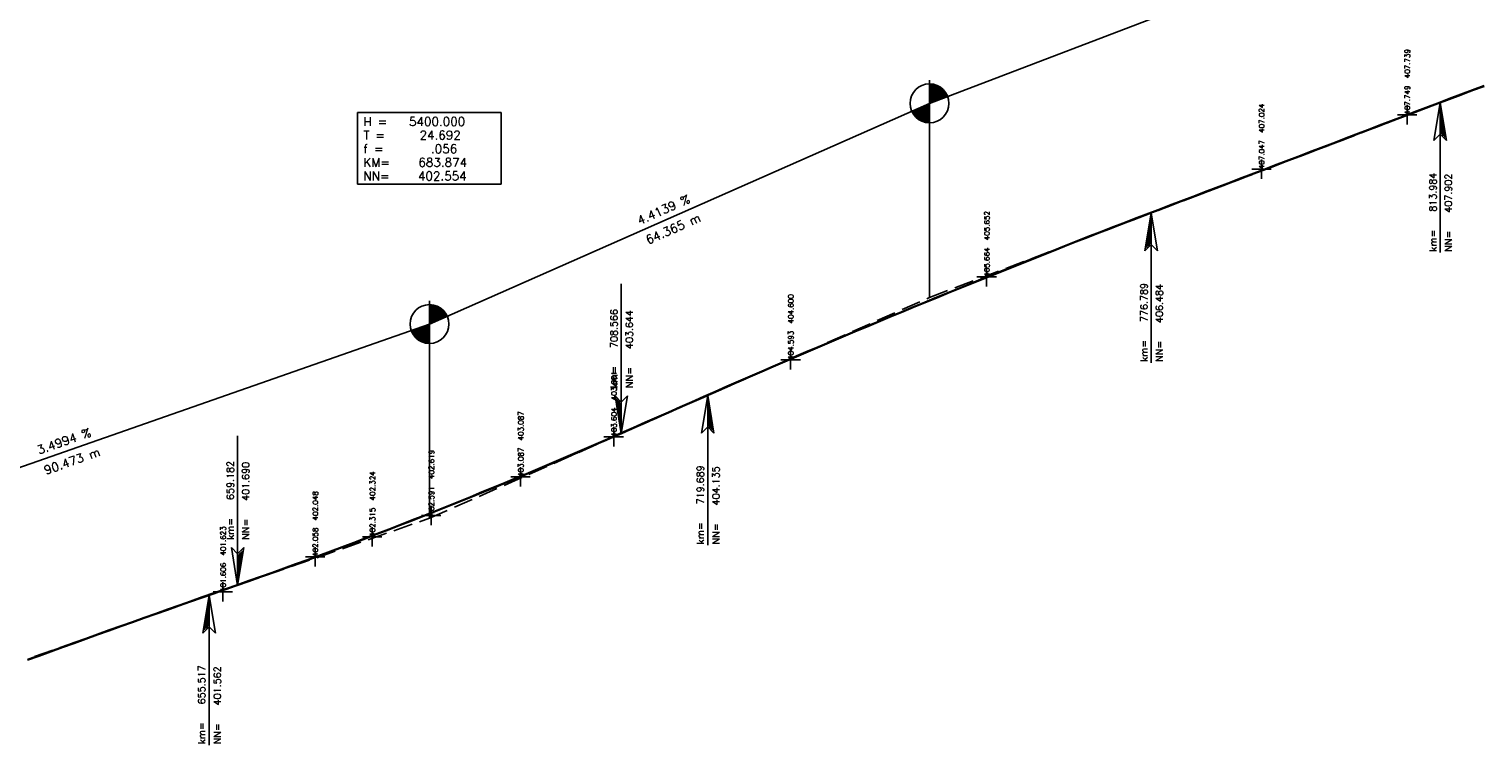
# Model space of a CAD drawing. Extents: x -17 to 189, y -4 to 76.
# Tile 6 of 14: x 49 to 86, y 30 to 49. Entities that reach past the tile are written whole.
import ezdxf

# ---------------------------------------------------------------- set-up
doc = ezdxf.new("R2010")
doc.units = 0
for name, color, linetype in [('99', 7, 'CONTINUOUS'), ('996', 7, 'CONTINUOUS'), ('999', 7, 'CONTINUOUS')]:
    doc.layers.add(name, color=color, linetype=linetype)
doc.styles.add('Schrift1', font='simplex')
doc.styles.add('Schrift3', font='romans')

# ---------------------------------------------------------------- blocks, each defined once
blk = doc.blocks.new('M4')
for p, q in [((-0.5, 0), (0.5, 0)), ((0, -0.5), (0, 0.5))]:
    blk.add_line(p, q)

msp = doc.modelspace()

# ---------------------------------------------------------------- linework, layer by layer
at = {"layer": '99', "color": 2, "linetype": 'CONTINUOUS'}
for centre in [(72.12, 46.69), (59.247, 41.008)]:
    msp.add_circle(centre, 0.5, dxfattribs=at)
at = {"layer": '996', "color": 2, "linetype": 'CONTINUOUS'}
for p, q in [((95.746, 55.698), (72.12, 46.69)), ((72.12, 41.69), (72.12, 47.29)), ((85.2, 46.697), (85.5, 46.811)), ((85.2, 46.677), (85.5, 46.791)), ((85.202, 46.678), (85.669, 46.856)), ((85.5, 46.811), (85.8, 46.924)), ((85.5, 46.791), (85.8, 46.904)), ((85.8, 46.924), (86.1, 47.037)), ((85.8, 46.904), (86.1, 47.017)), ((85.856, 46.927), (86.323, 47.105)), ((86.1, 47.037), (86.4, 47.148)), ((86.1, 47.017), (86.4, 47.128)), ((57.397, 44.608), (57.397, 46.458)), ((57.397, 46.458), (61.097, 46.458)), ((72.12, 46.69), (59.247, 41.008)), ((61.097, 46.458), (61.097, 44.608)), ((84.3, 46.354), (84.6, 46.468)), ((84.3, 46.334), (84.6, 46.448)), ((84.548, 46.428), (85.015, 46.607)), ((84.6, 46.468), (84.9, 46.583)), ((84.6, 46.448), (84.9, 46.563)), ((84.9, 46.583), (85.2, 46.697)), ((84.9, 46.563), (85.2, 46.677)), ((85.269, 46.704), (85.107, 45.732)), ((85.431, 45.732), (85.269, 46.704)), ((85.269, 46.704), (85.269, 42.851)), ((85.296, 45.907), (85.291, 46.461)), ((85.291, 46.461), (85.323, 46.272)), ((83.24, 45.93), (83.707, 46.108)), ((83.4, 46.011), (83.7, 46.125)), ((83.4, 45.991), (83.7, 46.105)), ((83.7, 46.125), (84, 46.24)), ((83.7, 46.105), (84, 46.22)), ((83.894, 46.179), (84.361, 46.357)), ((84, 46.24), (84.3, 46.354)), ((84, 46.22), (84.3, 46.334)), ((85.323, 46.272), (85.323, 45.88)), ((85.35, 45.853), (85.342, 46.137)), ((85.342, 46.137), (85.386, 45.813)), ((82.2, 45.553), (82.5, 45.668)), ((82.5, 45.668), (82.8, 45.782)), ((82.5, 45.648), (82.8, 45.762)), ((82.585, 45.68), (83.053, 45.858)), ((82.8, 45.782), (83.1, 45.896)), ((82.8, 45.762), (83.1, 45.876)), ((83.1, 45.896), (83.4, 46.011)), ((83.1, 45.876), (83.4, 45.991)), ((85.107, 45.732), (85.269, 45.894)), ((85.269, 45.894), (85.431, 45.732)), ((85.323, 45.88), (85.35, 45.853)), ((81.277, 45.181), (81.745, 45.36)), ((81.3, 45.21), (81.6, 45.324)), ((81.3, 45.19), (81.6, 45.304)), ((81.6, 45.324), (81.9, 45.439)), ((81.6, 45.304), (81.9, 45.419)), ((81.9, 45.439), (82.2, 45.553)), ((81.9, 45.419), (82.2, 45.533)), ((81.931, 45.431), (82.399, 45.609)), ((82.2, 45.533), (82.5, 45.648)), ((80.4, 44.867), (80.7, 44.981)), ((80.4, 44.847), (80.7, 44.961)), ((80.623, 44.932), (81.09, 45.11)), ((80.7, 44.981), (81, 45.096)), ((80.7, 44.961), (81, 45.076)), ((81, 45.096), (81.3, 45.21)), ((81, 45.076), (81.3, 45.19)), ((61.097, 44.608), (57.397, 44.608)), ((79.315, 44.433), (79.782, 44.611)), ((79.5, 44.524), (79.8, 44.638)), ((79.5, 44.504), (79.8, 44.618)), ((79.8, 44.638), (80.1, 44.752)), ((79.8, 44.618), (80.1, 44.732)), ((79.969, 44.683), (80.436, 44.861)), ((80.1, 44.752), (80.4, 44.867)), ((80.1, 44.732), (80.4, 44.847)), ((78.3, 44.066), (78.6, 44.181)), ((78.6, 44.181), (78.9, 44.295)), ((78.6, 44.161), (78.9, 44.275)), ((78.661, 44.184), (79.128, 44.362)), ((78.9, 44.295), (79.2, 44.409)), ((78.9, 44.275), (79.2, 44.389)), ((79.2, 44.409), (79.5, 44.524)), ((79.2, 44.389), (79.5, 44.504)), ((77.353, 43.685), (77.82, 43.863)), ((77.4, 43.723), (77.7, 43.837)), ((77.4, 43.703), (77.7, 43.817)), ((77.83, 43.867), (77.668, 42.895)), ((77.7, 43.837), (78, 43.952)), ((77.7, 43.817), (78, 43.932)), ((77.992, 42.895), (77.83, 43.867)), ((77.83, 43.867), (77.83, 40.014)), ((78, 43.952), (78.3, 44.066)), ((78, 43.932), (78.3, 44.046)), ((78.007, 43.935), (78.474, 44.113)), ((78.3, 44.046), (78.6, 44.161)), ((76.5, 43.375), (76.8, 43.491)), ((76.5, 43.355), (76.8, 43.471)), ((76.699, 43.436), (77.166, 43.614)), ((76.8, 43.491), (77.1, 43.607)), ((76.8, 43.471), (77.1, 43.587)), ((77.1, 43.607), (77.4, 43.723)), ((77.1, 43.587), (77.4, 43.703)), ((77.809, 43.624), (77.776, 43.435)), ((77.776, 43.435), (77.776, 43.044)), ((77.803, 43.071), (77.809, 43.624)), ((75.391, 42.937), (75.858, 43.115)), ((75.6, 43.024), (75.9, 43.141)), ((75.6, 43.004), (75.9, 43.121)), ((75.9, 43.141), (76.2, 43.258)), ((75.9, 43.121), (76.2, 43.238)), ((76.045, 43.186), (76.512, 43.364)), ((76.2, 43.258), (76.5, 43.375)), ((76.2, 43.238), (76.5, 43.355)), ((77.668, 42.895), (77.83, 43.057)), ((77.757, 43.3), (77.714, 42.976)), ((77.749, 43.017), (77.757, 43.3)), ((77.776, 43.044), (77.749, 43.017)), ((77.83, 43.057), (77.992, 42.895)), ((74.4, 42.548), (74.7, 42.668)), ((74.7, 42.668), (75, 42.787)), ((74.7, 42.648), (75, 42.767)), ((74.737, 42.688), (75.204, 42.866)), ((75, 42.787), (75.3, 42.905)), ((75, 42.767), (75.3, 42.885)), ((75.3, 42.905), (75.6, 43.024)), ((75.3, 42.885), (75.6, 43.004)), ((73.429, 42.189), (73.896, 42.367)), ((73.5, 42.187), (73.8, 42.308)), ((73.8, 42.308), (74.1, 42.428)), ((73.8, 42.288), (74.1, 42.408)), ((74.083, 42.438), (74.55, 42.616)), ((74.1, 42.428), (74.4, 42.548)), ((74.1, 42.408), (74.4, 42.528)), ((74.4, 42.528), (74.7, 42.648)), ((64.186, 38.188), (64.186, 42.041)), ((72.6, 41.821), (72.9, 41.943)), ((72.6, 41.801), (72.9, 41.923)), ((72.774, 41.939), (73.242, 42.118)), ((72.9, 41.943), (73.2, 42.065)), ((72.9, 41.923), (73.2, 42.045)), ((73.2, 42.065), (73.5, 42.187)), ((73.2, 42.045), (73.5, 42.167)), ((73.5, 42.167), (73.8, 42.288)), ((59.247, 36.008), (59.247, 41.608)), ((71.415, 41.379), (71.872, 41.58)), ((71.7, 41.451), (72, 41.575)), ((71.7, 41.431), (72, 41.555)), ((72, 41.575), (72.3, 41.698)), ((72, 41.555), (72.3, 41.678)), ((72.055, 41.661), (72.12, 41.69)), ((72.12, 41.69), (72.588, 41.868)), ((72.3, 41.698), (72.6, 41.821)), ((72.3, 41.678), (72.6, 41.801)), ((70.774, 41.096), (71.232, 41.298)), ((70.8, 41.076), (71.1, 41.202)), ((70.8, 41.056), (71.1, 41.182)), ((71.1, 41.202), (71.4, 41.327)), ((71.1, 41.182), (71.4, 41.307)), ((71.4, 41.327), (71.7, 41.451)), ((71.4, 41.307), (71.7, 41.431)), ((59.247, 41.008), (41.153, 34.676)), ((69.9, 40.698), (70.2, 40.825)), ((69.9, 40.678), (70.2, 40.805)), ((70.134, 40.813), (70.591, 41.015)), ((70.2, 40.825), (70.5, 40.951)), ((70.2, 40.805), (70.5, 40.931)), ((70.5, 40.951), (70.8, 41.076)), ((70.5, 40.931), (70.8, 41.056)), ((68.853, 40.248), (69.311, 40.45)), ((69, 40.315), (69.3, 40.443)), ((69, 40.295), (69.3, 40.423)), ((69.3, 40.443), (69.6, 40.571)), ((69.3, 40.423), (69.6, 40.551)), ((69.494, 40.531), (69.951, 40.732)), ((69.6, 40.571), (69.9, 40.698)), ((69.6, 40.551), (69.9, 40.678)), ((68.1, 39.928), (68.4, 40.057)), ((68.213, 39.965), (68.67, 40.167)), ((68.4, 40.057), (68.7, 40.186)), ((68.4, 40.037), (68.7, 40.166)), ((68.7, 40.186), (69, 40.315)), ((68.7, 40.166), (69, 40.295)), ((67.5, 39.667), (67.8, 39.798)), ((67.5, 39.647), (67.8, 39.778)), ((67.572, 39.683), (68.03, 39.884)), ((67.8, 39.798), (68.1, 39.928)), ((67.8, 39.778), (68.1, 39.908)), ((68.1, 39.908), (68.4, 40.037)), ((66.292, 39.117), (66.749, 39.319)), ((66.6, 39.273), (66.9, 39.405)), ((66.6, 39.253), (66.9, 39.385)), ((66.9, 39.405), (67.2, 39.537)), ((66.9, 39.385), (67.2, 39.517)), ((66.932, 39.4), (67.39, 39.602)), ((67.2, 39.537), (67.5, 39.667)), ((67.2, 39.517), (67.5, 39.647)), ((64.186, 38.998), (64.024, 39.16)), ((64.024, 39.16), (64.186, 38.188)), ((64.113, 38.755), (64.07, 39.079)), ((64.132, 39.011), (64.105, 39.038)), ((64.105, 39.038), (64.113, 38.755)), ((64.132, 38.62), (64.132, 39.011)), ((64.159, 38.984), (64.164, 38.431)), ((64.186, 38.188), (64.348, 39.16)), ((64.348, 39.16), (64.186, 38.998)), ((65.651, 38.835), (66.109, 39.037)), ((65.7, 38.876), (66, 39.009)), ((65.7, 38.856), (66, 38.989)), ((66, 39.009), (66.3, 39.141)), ((66, 38.989), (66.3, 39.121)), ((66.41, 39.17), (66.248, 38.198)), ((66.3, 39.141), (66.6, 39.273)), ((66.3, 39.121), (66.6, 39.253)), ((66.572, 38.198), (66.41, 39.17)), ((66.41, 39.17), (66.41, 35.317)), ((66.437, 38.373), (66.432, 38.927)), ((66.432, 38.927), (66.464, 38.738)), ((64.164, 38.431), (64.132, 38.62)), ((64.8, 38.479), (65.1, 38.611)), ((64.8, 38.459), (65.1, 38.591)), ((65.011, 38.552), (65.468, 38.754)), ((65.1, 38.611), (65.4, 38.744)), ((65.1, 38.591), (65.4, 38.724)), ((65.4, 38.744), (65.7, 38.876)), ((65.4, 38.724), (65.7, 38.856)), ((66.464, 38.738), (66.464, 38.346)), ((66.491, 38.319), (66.483, 38.603)), ((66.483, 38.603), (66.527, 38.279)), ((63.73, 37.987), (64.188, 38.189)), ((63.9, 38.082), (64.2, 38.214)), ((63.9, 38.062), (64.2, 38.194)), ((64.2, 38.214), (64.5, 38.346)), ((64.2, 38.194), (64.5, 38.326)), ((64.371, 38.269), (64.828, 38.471)), ((64.5, 38.346), (64.8, 38.479)), ((64.5, 38.326), (64.8, 38.459)), ((66.248, 38.198), (66.41, 38.36)), ((66.41, 38.36), (66.572, 38.198)), ((66.464, 38.346), (66.491, 38.319)), ((54.309, 34.28), (54.309, 38.133)), ((63, 37.691), (63.3, 37.82)), ((63.09, 37.704), (63.547, 37.906)), ((63.3, 37.82), (63.6, 37.951)), ((63.3, 37.8), (63.6, 37.931)), ((63.6, 37.951), (63.9, 38.082)), ((63.6, 37.931), (63.9, 38.062)), ((62.1, 37.307), (62.4, 37.434)), ((62.4, 37.434), (62.7, 37.562)), ((62.4, 37.414), (62.7, 37.542)), ((62.449, 37.421), (62.907, 37.623)), ((62.7, 37.562), (63, 37.691)), ((62.7, 37.542), (63, 37.671)), ((63, 37.671), (63.3, 37.8)), ((61.169, 36.856), (61.626, 37.058)), ((61.2, 36.931), (61.5, 37.056)), ((61.5, 37.056), (61.8, 37.181)), ((61.5, 37.036), (61.8, 37.161)), ((61.8, 37.181), (62.1, 37.307)), ((61.8, 37.161), (62.1, 37.287)), ((61.809, 37.139), (62.266, 37.341)), ((62.1, 37.287), (62.4, 37.414)), ((60.3, 36.563), (60.6, 36.685)), ((60.528, 36.573), (60.986, 36.775)), ((60.6, 36.685), (60.9, 36.807)), ((60.6, 36.665), (60.9, 36.787)), ((60.9, 36.807), (61.2, 36.931)), ((60.9, 36.787), (61.2, 36.911)), ((61.2, 36.911), (61.5, 37.036)), ((59.4, 36.201), (59.7, 36.321)), ((59.7, 36.321), (60, 36.441)), ((59.7, 36.301), (60, 36.421)), ((59.888, 36.291), (60.345, 36.493)), ((60, 36.441), (60.3, 36.563)), ((60, 36.421), (60.3, 36.543)), ((60.3, 36.543), (60.6, 36.665)), ((58.5, 35.848), (58.8, 35.965)), ((58.5, 35.828), (58.8, 35.945)), ((58.8, 35.965), (59.1, 36.083)), ((58.8, 35.945), (59.1, 36.063)), ((58.992, 35.919), (59.247, 36.008)), ((59.1, 36.083), (59.4, 36.201)), ((59.1, 36.063), (59.4, 36.181)), ((59.247, 36.008), (59.705, 36.21)), ((59.4, 36.181), (59.7, 36.301)), ((57.6, 35.502), (57.9, 35.616)), ((57.6, 35.482), (57.9, 35.596)), ((57.671, 35.456), (58.143, 35.621)), ((57.9, 35.616), (58.2, 35.732)), ((57.9, 35.596), (58.2, 35.712)), ((58.2, 35.732), (58.5, 35.848)), ((58.2, 35.712), (58.5, 35.828)), ((58.331, 35.687), (58.803, 35.853)), ((54.309, 35.09), (54.147, 35.252)), ((54.147, 35.252), (54.309, 34.28)), ((54.309, 34.28), (54.471, 35.252)), ((54.471, 35.252), (54.309, 35.09)), ((56.7, 35.163), (57, 35.275)), ((56.7, 35.143), (57, 35.255)), ((57, 35.275), (57.3, 35.388)), ((57, 35.255), (57.3, 35.368)), ((57.01, 35.225), (57.482, 35.39)), ((57.3, 35.388), (57.6, 35.502)), ((57.3, 35.368), (57.6, 35.482)), ((54.336, 35.076), (54.331, 34.523)), ((54.363, 35.103), (54.39, 35.13)), ((54.363, 34.712), (54.363, 35.103)), ((54.382, 34.847), (54.425, 35.171)), ((54.39, 35.13), (54.382, 34.847)), ((55.5, 34.723), (55.8, 34.832)), ((55.5, 34.703), (55.8, 34.812)), ((55.688, 34.763), (56.16, 34.928)), ((55.8, 34.832), (56.1, 34.941)), ((55.8, 34.812), (56.1, 34.921)), ((56.1, 34.941), (56.4, 35.052)), ((56.1, 34.921), (56.4, 35.032)), ((56.349, 34.994), (56.821, 35.159)), ((56.4, 35.052), (56.7, 35.163)), ((56.4, 35.032), (56.7, 35.143)), ((54.331, 34.523), (54.363, 34.712)), ((54.367, 34.3), (54.839, 34.465)), ((54.6, 34.402), (54.9, 34.508)), ((54.6, 34.382), (54.9, 34.488)), ((54.9, 34.508), (55.2, 34.615)), ((54.9, 34.488), (55.2, 34.595)), ((55.028, 34.531), (55.5, 34.697)), ((55.2, 34.615), (55.5, 34.723)), ((55.2, 34.595), (55.5, 34.703)), ((53.4, 33.982), (53.7, 34.087)), ((53.4, 33.962), (53.7, 34.067)), ((53.7, 34.087), (54, 34.192)), ((53.7, 34.067), (54, 34.172)), ((53.706, 34.069), (54.178, 34.234)), ((54, 34.192), (54.3, 34.297)), ((54, 34.172), (54.3, 34.277)), ((54.3, 34.297), (54.6, 34.402)), ((54.3, 34.277), (54.6, 34.382)), ((52.385, 33.607), (52.857, 33.772)), ((52.5, 33.665), (52.8, 33.771)), ((52.5, 33.645), (52.8, 33.751)), ((52.8, 33.771), (53.1, 33.876)), ((52.8, 33.751), (53.1, 33.856)), ((53.046, 33.838), (53.518, 34.003)), ((53.1, 33.876), (53.4, 33.982)), ((53.1, 33.856), (53.4, 33.962)), ((53.576, 34.023), (53.414, 33.051)), ((53.554, 33.78), (53.522, 33.591)), ((53.549, 33.227), (53.554, 33.78)), ((53.738, 33.051), (53.576, 34.023)), ((53.576, 34.023), (53.576, 30.17)), ((51.3, 33.239), (51.6, 33.346)), ((51.3, 33.219), (51.6, 33.326)), ((51.6, 33.346), (51.9, 33.453)), ((51.6, 33.326), (51.9, 33.433)), ((51.724, 33.375), (52.196, 33.54)), ((51.9, 33.453), (52.2, 33.559)), ((51.9, 33.433), (52.2, 33.539)), ((52.2, 33.559), (52.5, 33.665)), ((52.2, 33.539), (52.5, 33.645)), ((53.503, 33.456), (53.46, 33.132)), ((53.495, 33.173), (53.503, 33.456)), ((53.522, 33.591), (53.522, 33.2)), ((50.4, 32.916), (50.7, 33.024)), ((50.4, 32.896), (50.7, 33.004)), ((50.403, 32.913), (50.875, 33.078)), ((50.7, 33.024), (51, 33.132)), ((50.7, 33.004), (51, 33.112)), ((51, 33.132), (51.3, 33.239)), ((51, 33.112), (51.3, 33.219)), ((51.063, 33.144), (51.535, 33.309)), ((53.414, 33.051), (53.576, 33.213)), ((53.522, 33.2), (53.495, 33.173)), ((53.576, 33.213), (53.738, 33.051)), ((49.081, 32.451), (49.553, 32.616)), ((49.2, 32.482), (49.5, 32.591)), ((49.2, 32.462), (49.5, 32.571)), ((49.5, 32.591), (49.8, 32.7)), ((49.5, 32.571), (49.8, 32.68)), ((49.742, 32.682), (50.214, 32.847)), ((49.8, 32.7), (50.1, 32.808)), ((49.8, 32.68), (50.1, 32.788)), ((50.1, 32.808), (50.4, 32.916)), ((50.1, 32.788), (50.4, 32.896)), ((48.9, 32.373), (49.2, 32.482)), ((48.9, 32.353), (49.2, 32.462))]:
    msp.add_line(p, q, dxfattribs=at)
at = {"layer": '999', "color": 2, "linetype": 'CONTINUOUS'}
for centre, radius, start, end in [((72.12, 46.69), 0.476, 20.9979, 90), ((72.12, 46.69), 0.451, 20.9512, 90), ((72.12, 46.69), 0.426, 20.8989, 90), ((72.12, 46.69), 0.401, 21.0812, 90), ((72.12, 46.69), 0.376, 21.0306, 90), ((72.12, 46.69), 0.351, 21.1359, 90), ((72.12, 46.69), 0.326, 21.0818, 90), ((72.12, 46.69), 0.301, 21.0186, 90), ((72.12, 46.69), 0.276, 21.1515, 90), ((72.12, 46.69), 0.251, 21.0828, 90), ((72.12, 46.69), 0.226, 20.9988, 90), ((72.12, 46.69), 0.201, 21.1787, 90), ((72.12, 46.69), 0.176, 21.0846, 90), ((72.12, 46.69), 0.151, 20.9592, 90), ((72.12, 46.69), 0.126, 21.5501, 90), ((72.12, 46.69), 0.101, 21.4778, 90), ((72.12, 46.69), 0.476, 204.0545, 270), ((72.12, 46.69), 0.451, 204.0919, 270), ((72.12, 46.69), 0.426, 204.1337, 270), ((72.12, 46.69), 0.401, 204.038, 270), ((72.12, 46.69), 0.376, 203.9826, 270), ((72.12, 46.69), 0.351, 204.0255, 270), ((72.12, 46.69), 0.326, 204.0751, 270), ((72.12, 46.69), 0.301, 204.1328, 270), ((72.12, 46.69), 0.276, 204.201, 270), ((72.12, 46.69), 0.251, 204.2827, 270), ((72.12, 46.69), 0.226, 204.3825, 270), ((72.12, 46.69), 0.201, 204.2229, 270), ((72.12, 46.69), 0.176, 204.3425, 270), ((72.12, 46.69), 0.151, 204.5016, 270), ((72.12, 46.69), 0.126, 204.428, 270), ((72.12, 46.69), 0.101, 204.6866, 270), ((72.12, 46.69), 0.076, 205.1145, 270), ((72.12, 46.69), 0.051, 205.9583, 270), ((72.12, 46.69), 0.076, 22.1099, 90), ((72.12, 46.69), 0.051, 22.2413, 90), ((59.247, 41.008), 0.476, 23.9342, 90), ((59.247, 41.008), 0.451, 23.965, 90), ((59.247, 41.008), 0.426, 23.9993, 90), ((59.247, 41.008), 0.401, 24.038, 90), ((59.247, 41.008), 0.376, 23.9826, 90), ((59.247, 41.008), 0.351, 23.8624, 90), ((59.247, 41.008), 0.326, 23.8995, 90), ((59.247, 41.008), 0.301, 23.9427, 90), ((59.247, 41.008), 0.276, 23.9938, 90), ((59.247, 41.008), 0.251, 24.055, 90), ((59.247, 41.008), 0.226, 24.1296, 90), ((59.247, 41.008), 0.201, 24.2229, 90), ((59.247, 41.008), 0.176, 24.3425, 90), ((59.247, 41.008), 0.476, 199.5079, 270), ((59.247, 41.008), 0.451, 199.5944, 270), ((59.247, 41.008), 0.426, 199.4615, 270), ((59.247, 41.008), 0.401, 199.556, 270), ((59.247, 41.008), 0.376, 199.5108, 270), ((59.247, 41.008), 0.351, 199.6222, 270), ((59.247, 41.008), 0.326, 199.6261, 270), ((59.247, 41.008), 0.301, 199.5757, 270), ((59.247, 41.008), 0.276, 199.7231, 270), ((59.247, 41.008), 0.251, 199.6721, 270), ((59.247, 41.008), 0.226, 199.6833, 270), ((59.247, 41.008), 0.201, 199.899, 270), ((59.247, 41.008), 0.176, 199.8516, 270), ((59.247, 41.008), 0.151, 200.1661, 270), ((59.247, 41.008), 0.126, 199.8314, 270), ((59.247, 41.008), 0.101, 200.2965, 270), ((59.247, 41.008), 0.076, 201.0645, 270), ((59.247, 41.008), 0.051, 201.4699, 270), ((59.247, 41.008), 0.151, 24.1225, 90), ((59.247, 41.008), 0.126, 23.9749, 90), ((59.247, 41.008), 0.101, 24.1223, 90), ((59.247, 41.008), 0.076, 24.3663, 90), ((59.247, 41.008), 0.051, 24.8487, 90)]:
    msp.add_arc(centre, radius, start, end, dxfattribs=at)

# ---------------------------------------------------------------- block references
at = {"layer": '999', "color": 1, "xscale": 0.5, "yscale": 0.5}
for p in [(84.415, 46.398), (80.665, 44.994), (73.592, 42.228), (68.546, 40.086), (63.99, 38.108), (61.594, 37.074), (59.291, 36.082), (57.775, 35.53), (56.303, 35.016), (53.928, 34.112)]:
    msp.add_blockref('M4', p, dxfattribs=at)

# ---------------------------------------------------------------- texts
at = {"layer": '999', "color": 1, "style": 'Schrift3'}
for s, p in [('407.749  407.739', (84.49, 46.398)), ('407.047  407.024', (80.74, 44.994)), ('405.664  405.652', (73.667, 42.228)), ('404.593  404.600', (68.621, 40.086)), ('403.604  403.601', (64.065, 38.108)), ('403.087  403.087', (61.669, 37.074)), ('402.591  402.619', (59.366, 36.082)), ('402.315  402.324', (57.85, 35.53)), ('402.058  402.048', (56.378, 35.016)), ('401.606  401.623', (54.003, 34.112))]:
    msp.add_text(s, height=0.135, rotation=90, dxfattribs=at).set_placement(p)
at = {"layer": '999', "color": 2, "style": 'Schrift1'}
for s, p in [('H =   5400.000', (57.547, 46.108)), ('T =     24.692', (57.547, 45.758)), ('f =       .056', (57.547, 45.408)), ('KM=    683.874', (57.547, 45.058)), ('NN=    402.554', (57.547, 44.708))]:
    msp.add_text(s, height=0.225, dxfattribs=at).set_placement(p)
for s, height, rotation, p in [('  4.4139 %', 0.225, 23.814, (64.373, 43.434)), (' km=   813.984', 0.18, 90, (85.169, 42.751)), (' NN=   407.902', 0.18, 90, (85.569, 42.751)), ('  64.365 m', 0.225, 23.814, (64.595, 42.931)), (' km=   776.789', 0.18, 90, (77.73, 39.914)), (' NN=   406.484', 0.18, 90, (78.13, 39.914)), (' km=   708.566', 0.18, 90, (64.086, 39.241)), (' NN=   403.644', 0.18, 90, (64.486, 39.241)), ('  3.4994 %', 0.225, 19.287, (48.901, 37.546)), ('  90.473 m', 0.225, 19.287, (49.082, 37.027)), (' km=   659.182', 0.18, 90, (54.209, 35.333)), (' NN=   401.690', 0.18, 90, (54.609, 35.333)), (' km=   719.689', 0.18, 90, (66.31, 35.217)), (' NN=   404.135', 0.18, 90, (66.71, 35.217)), (' km=   655.517', 0.18, 90, (53.476, 30.07)), (' NN=   401.562', 0.18, 90, (53.876, 30.07))]:
    msp.add_text(s, height=height, rotation=rotation, dxfattribs=at).set_placement(p)

doc.saveas('drawing.dxf')
